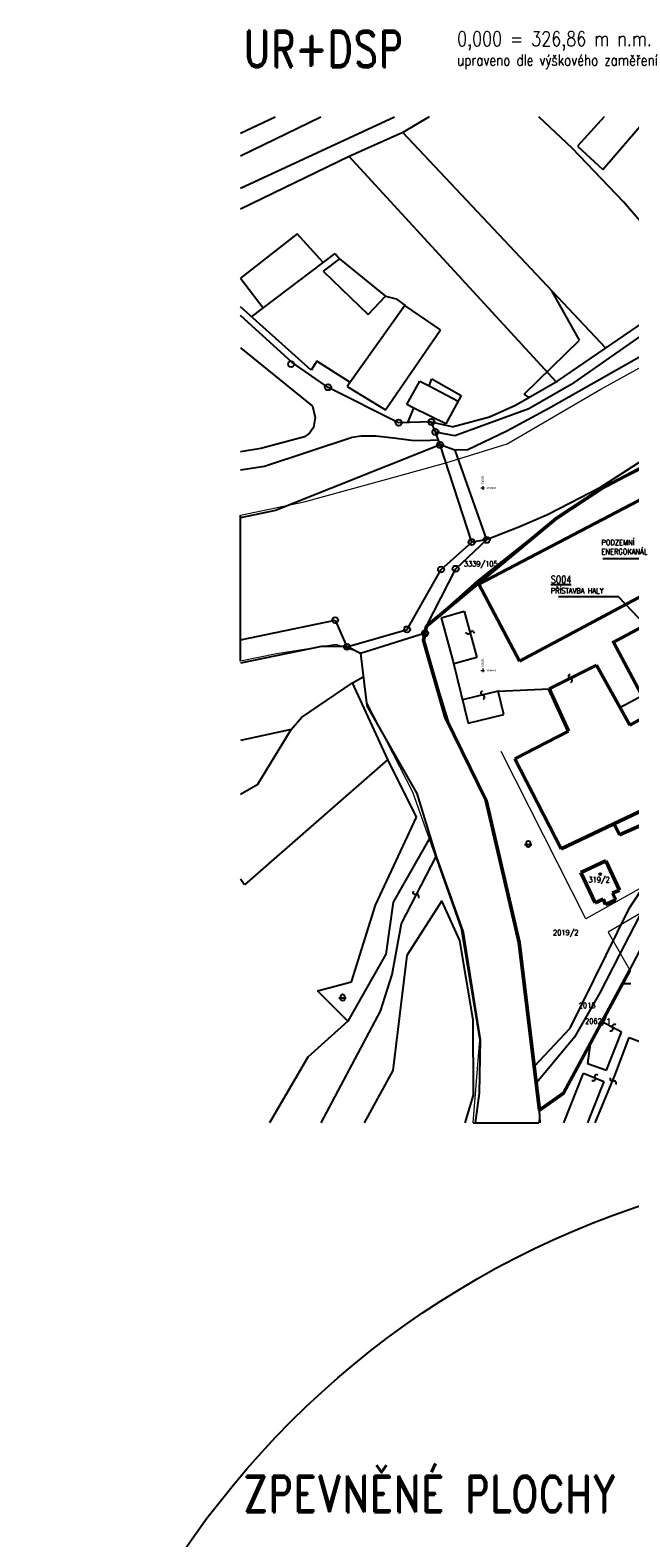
# Model space of a CAD drawing. Header units: millimetres. Extents: x -156521 to 298750130, y -256155368 to 337239.
# Tile 68 of 74: x 601913 to 766133, y -100449 to 312544. Entities that reach past the tile are written whole.
import ezdxf
from ezdxf.enums import TextEntityAlignment as Align
from ezdxf.lldxf.tags import DXFTag

# ---------------------------------------------------------------- set-up
doc = ezdxf.new("R2010")
doc.units = ezdxf.units.MM
doc.layers.add('_VÝŘEZ', color=40, linetype='Continuous', plot=False)
for name, color, linetype, lineweight in [('IN_C_TENKA', 7, 'Continuous', 18), ('Vrstva 1', 7, 'Continuous', 0), ('Vrstva 39', 7, 'Continuous', 0)]:
    doc.layers.add(name, color=color, linetype=linetype, lineweight=lineweight)
for name, color, linetype in [('IN_HELP', 6, 'Continuous'), ('IN_NS_CARKOVANA', 20, 'DASHED'), ('IN_TEXT', 7, 'Continuous'), ('KATASTR', 116, 'Continuous')]:
    doc.layers.add(name, color=color, linetype=linetype)
doc.styles.add('Koty', font='romand.shx', dxfattribs={"width": 0.8})
doc.styles.add('ROMAND', font='romand.shx', dxfattribs={"width": 0.85})
doc.styles.add('Style-cs_Working', font='cs_Working.shx')
tags = doc.linetypes.add('DASHED', pattern=[4.5, 3, -1.5]).pattern_tags.tags
tags[6:7] = [DXFTag(74, 4), DXFTag(75, 0), DXFTag(340, '0'), DXFTag(46, 0.0), DXFTag(50, 0.0), DXFTag(44, 0.0), DXFTag(45, 0.0)]
tags[4:5] = [DXFTag(74, 4), DXFTag(75, 0), DXFTag(340, '0'), DXFTag(46, 0.0), DXFTag(50, 0.0), DXFTag(44, 0.0), DXFTag(45, 0.0)]
tags = doc.linetypes.add('DOT2', pattern=[0.875, 0.125, -0.75]).pattern_tags.tags
tags[6:7] = [DXFTag(74, 4), DXFTag(75, 0), DXFTag(340, '0'), DXFTag(46, 0.0), DXFTag(50, 0.0), DXFTag(44, 0.0), DXFTag(45, 0.0)]
tags[4:5] = [DXFTag(74, 4), DXFTag(75, 0), DXFTag(340, '0'), DXFTag(46, 0.0), DXFTag(50, 0.0), DXFTag(44, 0.0), DXFTag(45, 0.0)]
doc.dimstyles.new('IP 1_100', dxfattribs={"dimscale": 100, "dimtxt": 2.5, "dimasz": 2, "dimexe": 1, "dimexo": 1, "dimgap": 1, "dimtad": 1, "dimtoh": 1, "dimdec": 0, "dimzin": 0, "dimdsep": 46, "dimtxsty": 'ROMAND', "dimblk": 'ARCHTICK', "dimcen": 0.09, "dimclrt": 7, "dimadec": 0, "dimazin": 0, "dimtfac": 1, "dimtdec": 4, "dimtofl": 0, "dimtmove": 2, "dimatfit": 3, "dimfxl": 1, "dimtolj": 1, "dimtzin": 0, "dimarcsym": 0})

# ---------------------------------------------------------------- blocks, each defined once
blk = doc.blocks.new('_ArchTick')
at = {"color": 0, "linetype": 'ByBlock', "lineweight": 13, "transparency": 33554687, "const_width": 0.15}
blk.add_lwpolyline([(-0.5, -0.5), (0.5, 0.5)], dxfattribs=at)

msp = doc.modelspace()

# ---------------------------------------------------------------- linework, layer by layer
at = {"layer": '_VÝŘEZ'}
msp.add_circle((845663.84983, -240937.04074), 243751.17809, dxfattribs=at)
at = {"layer": 'IN_C_TENKA', "color": 152, "transparency": 33554687}
for points in [[(659496.67402, 179671.14847), (676988.05076, 183383.32717), (699594.63949, 189515.40362), (715742.20109, 194033.77516), (732535.66913, 199197.62756), (758210.29481, 214205.07687), (779525.07687, 225985.11636), (816634.36898, 247080.5264), (843165.47768, 262416.95022), (871777.45752, 276713.6204), (879320.61466, 279572.95332), (892586.169, 280092.83153), (910533.68809, 281132.59073), (932903.05449, 279572.95332), (963075.68304, 274634.10478), (1007027.81039, 270716.65169), (1037813.5955, 272025.83011), (1057348.43064, 273337.07995)], [(1057348.43064, 236577.5968), (1046760.48264, 236192.83112), (1014519.7749, 237725.14345), (982419.61712, 240665.74134), (966102.03439, 243071.68455), (946039.435, 247616.24366), (932493.0353, 249534.31137), (917437.59557, 250481.23913), (899750.08214, 248692.59719), (883957.65855, 245957.02748), (859144.34693, 240125.31177), (827917.30818, 223642.9131), (799932.07557, 208871.61941), (758273.65616, 186883.2816), (745936.94235, 178808.37482), (734921.66866, 169632.74148), (710468.27834, 149263.26634), (709639.91256, 145444.0844), (716976.23671, 121475.19807), (727014.18534, 101072.3298), (735840.18883, 62647.57089), (740053.42988, 28771.1805), (741413.16408, 16730.96482), (741254.40725, 13253.84034)], [(723240.70754, 13253.84034), (725069.96407, 35974.02797), (719977.35917, 66509.73702), (706680.00504, 103831.15733), (694231.42149, 128146.63058), (692335.04004, 141986.55402), (685736.00318, 144280.37541), (669381.87024, 141699.82531), (659496.67402, 139676.4653)]]:
    msp.add_lwpolyline(points, dxfattribs=at)
at = {"layer": 'IN_C_TENKA', "color": 165, "lineweight": 50, "transparency": 33554687}
msp.add_lwpolyline([(766136.30666, 55091.12645), (747987.6298, 21319.659), (741413.16408, 16730.96482), (735840.18883, 62647.57089), (726799.2985, 101509.1031), (715704.93117, 124059.22), (709639.91256, 145444.0844), (710468.27834, 149263.26634), (745936.94235, 178808.37482), (758273.65616, 186883.2816), (859144.34693, 240125.31177)], dxfattribs=at)
at = {"layer": 'IN_C_TENKA', "color": 3, "linetype": 'DOT2', "lineweight": 20, "ltscale": 500, "transparency": 33554687}
for points in [[(805840.21855, 110005.67295), (784248.82134, 98066.37221), (781160.46989, 90556.27907), (780028.0646, 83663.44677), (754085.89293, 69157.63933), (730923.23616, 114938.37218)], [(806225.28418, 92284.33006), (760159.65496, 65454.03065), (766136.30666, 55091.12645)]]:
    msp.add_lwpolyline(points, dxfattribs=at)
at = {"layer": 'IN_HELP', "transparency": 33554687}
for p, q in [((659496.67402, 139676.4653), (659496.67402, 179671.14847)), ((723240.70754, 13253.84034), (741254.40725, 13253.84034))]:
    msp.add_line(p, q, dxfattribs=at)
at = {"layer": 'IN_NS_CARKOVANA', "color": 244, "lineweight": 50, "ltscale": 1000, "transparency": 33554687}
msp.add_lwpolyline([(818826.35726, 165130.89768), (811649.87196, 161288.96568), (812872.70342, 158973.54026), (792390.37195, 148006.56723), (797246.96287, 138934.76341), (782479.93527, 131029.23396), (772041.63039, 125441.08657), (769167.32148, 130810.11332), (761615.77096, 144915.93073), (814512.58624, 173234.24518), (818845.28835, 165141.03244)], close=True, dxfattribs=at)
at = {"layer": 'KATASTR', "transparency": 33554687}
for p, q in [((659496.67402, 269245.85172), (701711.68103, 288797.62714)), ((659496.67402, 278088.76923), (681501.72023, 288797.62714)), ((659496.67402, 284321.16162), (668986.57848, 288797.62714)), ((711134.60499, 288797.62714), (703948.74137, 284551.66903)), ((750336.41626, 280247.2352), (741250.49743, 288797.62714)), ((759079.08266, 288797.62714), (751777.53259, 280738.79223)), ((758772.02002, 274401.57341), (771194.33834, 288797.62714)), ((703948.74137, 284551.66903), (689251.05331, 277978.69116)), ((759523.2546, 225438.89979), (703948.74137, 284551.66903)), ((689251.05331, 277978.69116), (659496.67402, 263548.42066)), ((745917.99618, 216185.33836), (689251.05331, 277978.69116)), ((764414.82758, 265543.30219), (750336.41626, 280247.2352)), ((751777.53259, 280738.79223), (758772.02002, 274401.57341)), ((779005.34427, 248483.31436), (764414.82758, 265543.30219)), ((675022.02255, 256749.96103), (659496.67402, 244642.41192)), ((682182.3683, 248906.46057), (675022.02255, 256749.96103)), ((662495.59093, 234050.89011), (685472.746, 251389.36759)), ((686609.10049, 249883.45721), (682162.3492, 246527.95489)), ((685472.746, 251389.36759), (686609.10049, 249883.45721)), ((686609.10049, 249883.45721), (699250.70466, 239635.30109)), ((797397.20408, 248571.07435), (750050.56083, 215520.91889)), ((659496.67402, 244642.41192), (665677.28905, 236451.78791)), ((682162.3492, 246527.95489), (694443.72671, 234660.6138)), ((694443.72671, 234660.6138), (699250.70466, 239635.30109)), ((699250.70466, 239635.30109), (702119.92632, 238912.12133)), ((752374.2605, 227590.88455), (744799.50597, 241100.0636)), ((746453.90574, 216492.23262), (785744.05762, 243388.43957)), ((678895.40405, 219429.56709), (659496.67402, 236724.58722)), ((704549.59626, 237138.53157), (688710.43772, 214973.01489)), ((702119.92632, 238912.12133), (704567.27965, 237163.27793)), ((714241.57624, 230483.62943), (704549.59626, 237138.53157)), ((797397.20408, 239254.41243), (743984.2314, 208872.62214)), ((673635.11843, 221480.0882), (659496.67402, 234389.46573)), ((699180.0386, 208548.50278), (714241.57624, 230483.62943)), ((737154.3658, 212852.01789), (752374.2605, 227590.88455)), ((659496.67402, 225537.24884), (679269.29055, 209567.47707)), ((683476.51021, 214673.53254), (673635.11843, 221480.0882)), ((680444.95778, 221856.42389), (678895.40405, 219429.56709)), ((689498.43962, 216075.75462), (680444.95778, 221856.42389)), ((688710.43772, 214973.01489), (699180.0386, 208548.50278)), ((705071.63727, 209973.28492), (708663.48586, 216354.63013)), ((708663.48586, 216354.63013), (711172.0738, 215158.12842)), ((711172.0738, 215158.12842), (711913.2492, 217038.345)), ((711172.0738, 215158.12842), (719087.21883, 210880.00502)), ((711913.2492, 217038.345), (719952.144, 212480.24127)), ((734797.83995, 209817.26369), (746453.90574, 216492.23262)), ((750050.56083, 215520.91889), (738464.91652, 208835.64493)), ((702802.99849, 205003.20298), (683476.51021, 214673.53254)), ((719952.144, 212480.24127), (715733.14842, 204674.49124)), ((738539.02014, 211959.68996), (737154.3658, 212852.01789)), ((679269.29055, 209567.47707), (679926.96912, 206449.38729)), ((707013.55433, 209042.28499), (705071.63727, 209973.28492)), ((705330.73171, 205067.79315), (707013.55433, 209042.28499)), ((715733.14842, 204674.49124), (707013.55433, 209042.28499)), ((717444.69035, 203927.58229), (727660.12789, 206610.65737)), ((738464.91652, 208835.64493), (718230.49646, 201440.82598)), ((727660.12789, 206610.65737), (734797.83995, 209817.26369)), ((743984.2314, 208872.62214), (732462.97045, 202709.58353)), ((679528.41439, 203709.86125), (678442.32111, 202125.76435)), ((679926.96912, 206449.38729), (679528.41439, 203709.86125)), ((711755.42343, 205231.96075), (702802.99849, 205003.20298)), ((712895.16344, 202472.69675), (711755.42343, 205231.96075)), ((717444.69035, 203927.58229), (711755.42343, 205176.54266)), ((714160.41655, 198939.60395), (712895.16344, 202472.69675)), ((718230.49646, 201440.82598), (712906.04461, 202459.53812)), ((732462.97045, 202709.58353), (721774.27268, 197599.96238)), ((677007.77713, 201139.11997), (665062.52247, 197911.45927)), ((666108.63375, 193089.3266), (690118.58296, 201009.8111)), ((714160.41655, 198916.07025), (669137.1436, 180995.02512)), ((678442.32111, 202125.76435), (677007.77713, 201139.11997)), ((690118.58296, 201009.8111), (692579.50027, 201418.23481)), ((692579.50027, 201418.23481), (696574.1574, 201457.96375)), ((696574.1574, 201457.96375), (701401.09804, 200845.58125)), ((701401.09804, 200845.58125), (706337.60959, 200232.94569)), ((706337.60959, 200232.94569), (709306.3995, 200123.12172)), ((709306.3995, 200123.12172), (713690.24849, 200332.39458)), ((722838.78767, 172332.5962), (714160.41655, 198939.60395)), ((718227.33098, 197515.56587), (714176.35874, 198955.54614)), ((665062.52247, 197911.45927), (659496.67402, 197013.12956)), ((721774.27268, 197599.96238), (718227.33098, 197515.56587)), ((718227.33098, 197515.56587), (726917.63448, 172904.49442)), ((774641.90906, 197988.7807), (757760.98778, 187080.82152)), ((758273.65616, 186883.2816), (774879.08303, 195256.71005)), ((659496.67402, 192088.51139), (666108.63375, 193089.3266)), ((745936.94235, 178808.37482), (758273.65616, 186883.2816)), ((757760.98778, 187080.82152), (749774.18789, 182937.84757)), ((749774.18789, 182937.84757), (743607.30582, 179738.91531)), ((669137.1436, 180995.02512), (659496.67402, 178970.36709)), ((723728.78251, 161072.38536), (745936.94235, 178808.37482)), ((743607.30582, 179738.91531), (735769.62849, 176410.41366)), ((735769.62849, 176410.41366), (726917.63448, 172904.49442)), ((714439.27834, 164807.62982), (722838.78767, 172332.5962)), ((718444.66142, 165017.8817), (726917.63448, 172904.49442)), ((726917.63448, 172904.49442), (722827.90649, 172295.90386)), ((705132.32947, 148411.2147), (714439.27834, 164807.62982)), ((710468.27834, 149263.26634), (718444.66142, 165017.8817)), ((710468.27834, 149263.26634), (723728.78251, 161072.38536)), ((714454.67797, 151606.07009), (720804.05488, 153350.17537)), ((720804.05488, 153350.17537), (724275.48063, 140712.52628)), ((659496.67402, 145545.66945), (685414.37188, 150929.82755)), ((685414.37188, 150929.82755), (688624.31903, 143639.18605)), ((709639.91256, 145444.0844), (710468.27834, 149263.26634)), ((714454.67797, 151606.07009), (717781.02613, 139496.57277)), ((688624.31903, 143639.18605), (705132.32947, 148411.2147)), ((710054.09545, 147353.67537), (692364.1987, 141773.75209)), ((715704.93117, 124059.22), (709639.91256, 145444.0844)), ((681709.95864, 143689.82575), (659496.67402, 139102.0412)), ((688665.81933, 143673.09484), (681709.95864, 143689.82575)), ((692364.1987, 141773.75209), (688665.81933, 143673.09484)), ((692364.1987, 141773.75209), (694101.51753, 127483.24734)), ((724275.48063, 140712.52628), (717926.10372, 138968.421)), ((717781.02613, 139496.57277), (721823.53983, 122756.25153)), ((744086.09852, 132099.59188), (756995.13675, 138629.5304)), ((756995.13675, 138629.5304), (763388.35738, 127045.27731)), ((676254.72033, 124272.48536), (690192.14924, 133747.27393)), ((690192.14924, 133747.27393), (693141.68607, 135378.44524)), ((699843.78264, 112789.94333), (690192.14924, 133747.27393)), ((730084.82064, 131435.57489), (720298.31871, 129072.29479)), ((730084.82064, 131435.57489), (744086.09852, 132099.59188)), ((731610.04175, 125119.53164), (730084.82064, 131435.57489)), ((763388.35738, 127045.27731), (771265.62138, 131220.34516)), ((673384.45235, 120987.60697), (676254.72033, 124272.48536)), ((694101.51753, 127483.24734), (707780.61814, 103411.82509)), ((726799.2985, 101509.1031), (715704.93117, 124059.22)), ((721823.53983, 122756.25153), (731610.04175, 125119.53164)), ((673384.45235, 120987.60697), (659496.67402, 117988.48423)), ((664256.29458, 106009.92423), (673384.45235, 120987.60697)), ((699843.78264, 112789.94333), (660617.37266, 78458.37645)), ((707740.5546, 96943.11236), (699843.78264, 112789.94333)), ((659496.67402, 103236.27836), (664256.29458, 106009.92423)), ((707780.61814, 103411.82509), (713133.31999, 86175.49836)), ((735840.18883, 62647.57089), (726799.2985, 101509.1031)), ((696510.36445, 72858.60635), (707740.5546, 96943.11236)), ((711487.81336, 91474.22239), (701345.02915, 73708.55882)), ((703604.84748, 67791.88126), (713133.31999, 86175.49836)), ((713133.31999, 86175.49836), (720530.78273, 65429.27741)), ((766075.3103, 72147.16732), (775658.89285, 86677.97721)), ((660617.37266, 78458.37645), (659496.67402, 79999.28875)), ((774150.75759, 80380.63063), (763219.07084, 59145.63141)), ((689883.25692, 51853.08388), (696510.36445, 72858.60635)), ((701345.02915, 73708.55882), (699323.41671, 59470.32059)), ((714687.06885, 74079.65176), (705065.29137, 59029.29182)), ((719587.59508, 63150.22275), (714687.06885, 74079.65176)), ((749779.15226, 39153.25958), (766075.3103, 72147.16732)), ((764161.50548, 51299.64689), (775795.3153, 73635.74456)), ((701023.7817, 53844.10882), (703604.84748, 67791.88126)), ((723205.26505, 41429.96539), (719587.59508, 63150.22275)), ((720530.78273, 65429.27741), (725172.45075, 35951.43817)), ((740053.42988, 28771.1805), (735840.18883, 62647.57089)), ((699323.41671, 59470.32059), (688926.57065, 41095.29517)), ((705065.29137, 59029.29182), (701214.97951, 27572.62669)), ((763219.07084, 59145.63141), (757913.09855, 48838.68426)), ((697869.15039, 43813.17928), (701023.7817, 53844.10882)), ((680603.43499, 49386.55134), (689883.25692, 51853.08388)), ((747987.6298, 21319.659), (764161.50548, 51299.64689)), ((766443.53795, 51274.42014), (764161.50548, 51299.64689)), ((688926.57065, 41095.29517), (680603.43499, 49386.55134)), ((757913.09855, 48838.68426), (751762.62554, 38146.17732)), ((681618.00632, 13253.84034), (697869.15039, 43813.17928)), ((723323.94964, 20850.54375), (723205.26505, 41429.96539)), ((688926.57065, 41095.29517), (677952.12901, 31186.25024)), ((740053.42988, 28771.1805), (749779.15226, 39153.25958)), ((751762.62554, 38146.17732), (751006.1594, 36723.71047)), ((763857.61936, 38081.94227), (758569.73029, 40934.70061)), ((759769.45023, 27668.42477), (763857.61936, 38081.94227)), ((725172.45075, 35951.43817), (724882.07719, 21360.81679)), ((751006.1594, 36723.71047), (740238.71507, 23762.27941)), ((755299.55361, 34873.08252), (754512.17297, 29515.48469)), ((761979.42968, 26197.84705), (765944.11718, 36604.49869)), ((765944.11718, 36604.49869), (768834.13106, 35557.15582)), ((677952.12901, 31186.25024), (667489.22621, 13253.84034)), ((754512.17297, 29515.48469), (759769.45023, 27668.42477)), ((701214.97951, 27572.62669), (693376.19023, 13253.84034)), ((740619.39871, 24220.53158), (740053.42988, 28771.1805)), ((748038.654, 13253.84034), (753481.16067, 26794.99628)), ((753481.16067, 26794.99628), (759039.68558, 24560.89536)), ((756668.00457, 13253.84034), (761979.42968, 26197.84705)), ((721068.83073, 13253.84034), (723323.94964, 20850.54375)), ((724882.07719, 21360.81679), (723798.71592, 13253.84034)), ((741413.16408, 16730.96482), (740619.39871, 24220.53158)), ((741413.16408, 16730.96482), (747987.6298, 21319.659)), ((759039.68558, 24560.89536), (756171.86132, 17425.64356)), ((741552.48705, 13253.84034), (741413.16408, 16730.96482)), ((756171.86132, 17425.64356), (754495.11623, 13253.84034))]:
    msp.add_line(p, q, dxfattribs=at)
at = {"layer": 'KATASTR', "color": 7, "lineweight": 50, "transparency": 33554687}
for p, q in [((797397.20408, 198855.61328), (724808.6994, 160814.89065)), ((735902.297, 139657.34873), (812616.57451, 180726.34356)), ((724808.6994, 160814.89065), (735902.297, 139657.34873)), ((756995.13675, 138629.5304), (744086.09852, 132099.59188)), ((766107.28504, 122118.6921), (756995.13675, 138629.5304)), ((744086.09852, 132099.59188), (749361.32279, 120529.91821)), ((772041.63039, 125441.08657), (766107.28504, 122118.6921)), ((749361.32279, 120529.91821), (734674.38621, 112946.97342)), ((734674.38621, 112946.97342), (747364.33695, 88277.82252)), ((747364.33695, 88277.82252), (772128.83836, 100101.96917)), ((763270.94568, 92137.58282), (761818.66628, 95179.23785)), ((777199.95603, 98299.94162), (763270.94568, 92137.58282)), ((752730.4007, 81785.44878), (759538.09127, 84991.57968)), ((759538.09127, 84991.57968), (763302.89029, 76997.64943)), ((756649.86155, 73463.11963), (752730.4007, 81785.44878)), ((758792.10811, 74472.02607), (756649.86155, 73463.11963)), ((759476.20796, 73019.45279), (758792.10811, 74472.02607)), ((763302.89029, 76997.64943), (761418.34717, 76110.11028)), ((761418.34717, 76110.11028), (762257.10884, 74329.13809)), ((762257.10884, 74329.13809), (759476.20796, 73019.45279))]:
    msp.add_line(p, q, dxfattribs=at)
at = {"layer": 'KATASTR', "transparency": 33554687}
for points in [[(723545.37706, 147394.51667, 0.7743874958), (722413.22794, 147492.01624, -0.7812922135), (721281.9336, 147589.44221)], [(749937.21235, 133891.81654, 0.7743874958), (749871.86044, 135026.27542, -0.7812922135), (749806.55788, 136159.87776)], [(725952.6434, 129287.4814, 0.7743874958), (725887.2915, 130421.94028, -0.7812922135), (725821.98894, 131555.54262)], [(737815.0523, 90015.09391, -0.9407375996), (738811.9861, 90015.09391), (738811.9861, 89145.66862, -0.8764223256), (737815.0523, 89154.58088), (737815.0523, 90015.09391)], [(708228.39232, 74824.72087, 0.7743874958), (707593.22754, 75766.97005, -0.7812922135), (706958.54233, 76708.50782)], [(686954.46994, 47965.42073, -0.9407375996), (687951.40373, 47965.42073), (687951.40373, 47095.99544, -0.8764223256), (686954.46994, 47104.9077), (686954.46994, 47965.42073)], [(760646.64639, 38540.32092, 0.7743874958), (761451.9836, 39342.00651, -0.7812922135), (762256.71278, 40143.08682)], [(757353.25314, 26332.47381, 0.7743874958), (756528.85681, 25550.4006, -0.7812922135), (755705.08291, 24768.91787)], [(762293.80279, 23733.57759, 0.7743874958), (761623.83227, 24651.40509, -0.7812922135), (760954.36759, 25568.53961)]]:
    msp.add_lwpolyline(points, format="xyb", dxfattribs=at)
for points in [[(737316.3325, 89516.87991), (739310.20009, 89516.87991)], [(686455.75014, 47467.20673), (688449.61773, 47467.20673)]]:
    msp.add_lwpolyline(points, dxfattribs=at)
for centre, radius in [((673381.81475, 221050.15519), 833.413), ((683481.57122, 214726.42012), 833.413), ((702802.99849, 205026.73669), 833.413), ((711778.95714, 205231.96075), 833.413), ((712895.16344, 202472.69675), 833.413), ((714160.41655, 198939.60395), 833.413), ((726917.63448, 172904.49442), 833.413), ((722827.90649, 172319.43756), 833.413), ((714439.27834, 164807.62982), 833.413), ((718444.66142, 165017.8817), 833.413), ((685437.90559, 150929.82755), 833.413), ((705150.29607, 148389.45235), 833.413), ((710054.09545, 147353.67537), 833.413), ((688642.28563, 143617.4237), 833.413), ((758017.7682, 81349.20924), 285.64403)]:
    msp.add_circle(centre, radius, dxfattribs=at)
at = {"layer": 'Vrstva 1', "color": 3, "linetype": 'Continuous', "lineweight": 0, "transparency": 33554687}
for p, q in [((725333.24151, 187142.50898), (726333.24151, 187142.50898)), ((725833.24151, 187642.50898), (725833.24151, 186642.50898)), ((725333.24151, 137142.50898), (726333.24151, 137142.50898)), ((725833.24151, 137642.50898), (725833.24151, 136642.50898))]:
    msp.add_line(p, q, dxfattribs=at)

# ---------------------------------------------------------------- texts
at = {"layer": 'IN_TEXT', "transparency": 33554687, "attachment_point": 1, "style": 'Koty'}
for s, insert, char_height, width in [('UR+DSP', (660241.36852, 312366.93737), 10000, 59043.5431281), ('0,000 = 326,86 m n.m.', (718821.7285, 312193.58726), 4000, 99663.6932533), ('upraveno dle výškového zaměření', (718821.7285, 305841.0405), 3000, 71557.6145394), ('PODZEMNÍ \\PENERGOKANÁL', (758365.97921, 172947.06968), 1500, 15598.1238374), ('{\\H1.3333x;\\LSO04\\P}PŘÍSTAVBA HALY', (744482.89471, 163067.8588), 1500, 15598.1238374), ('ZPEVNĚNÉ PLOCHY', (660241.36852, -83422.51639), 10000, 138422.7761135)]:
    msp.add_mtext(s, dxfattribs=dict(at, insert=insert, char_height=char_height, width=width))
at = {"layer": 'KATASTR', "transparency": 33554687, "char_height": 1500, "width": 486.76591, "attachment_point": 1, "style": 'Koty'}
for s, insert in [('3339/105', (720686.66837, 167104.73366)), ('319/2', (754777.16867, 80579.0692)), ('2019/2', (745091.65182, 66094.97004)), ('2015', (752150.33658, 46127.97576)), ('2062/1', (753882.75573, 41831.99249))]:
    msp.add_mtext(s, dxfattribs=dict(at, insert=insert))
at = {"layer": 'Vrstva 39', "color": 2, "linetype": 'Continuous', "lineweight": 0, "transparency": 33554687, "style": 'Style-cs_Working'}
for p in [(725833.24251, 188142.50898), (725833.24251, 138142.50898)]:
    msp.add_text('535250', height=499.998, rotation=90, dxfattribs=at).set_placement(p, align=Align.MIDDLE_LEFT)
for s, p in [('1044250', (726833.24151, 187142.50798)), ('1044300', (726833.24151, 137142.50798))]:
    msp.add_text(s, height=499.998, dxfattribs=at).set_placement(p, align=Align.MIDDLE_LEFT)

# ---------------------------------------------------------------- leaders
at = {"layer": 'IN_TEXT', "transparency": 33554687}
for points in [[(785614.14423, 165137.0653), (775151.39165, 167767.67713), (758747.05184, 167767.67713)], [(772356.98825, 147518.34449), (763017.39095, 157331.88165), (746613.05114, 157331.88165)]]:
    msp.add_leader(points, dimstyle='IP 1_100', override={"dimasz": 35, "dimgap": 1, "dimtad": 0, "dimclrd": 256}, dxfattribs=at)

doc.saveas('drawing.dxf')
